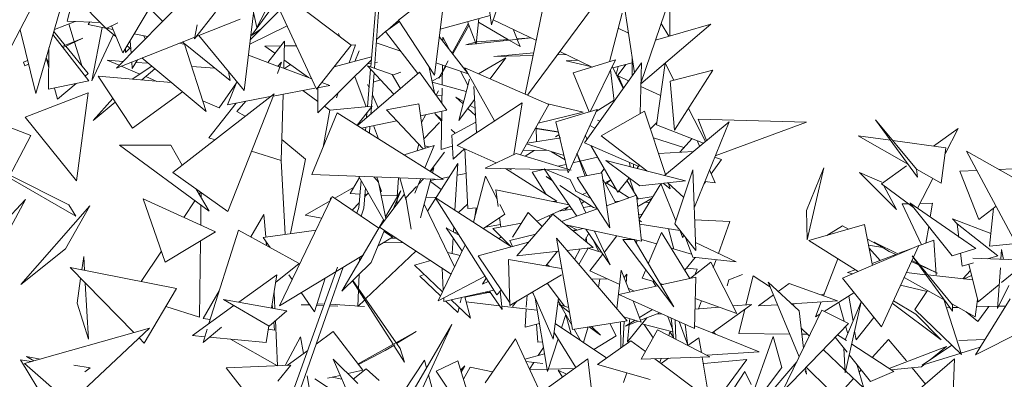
# Model space of a CAD drawing. Header units: millimetres. Extents: x -14485 to 13127, y -18923 to 3272.
# Tile 93 of 119: x 10884 to 11232, y 2947 to 3074. Entities that reach past the tile are written whole.
import ezdxf

# ---------------------------------------------------------------- set-up
doc = ezdxf.new("R2010")
doc.units = ezdxf.units.MM
doc.layers.add('G-IMPT', color=7, linetype='Continuous', lineweight=5)

# ---------------------------------------------------------------- blocks, each defined once
blk = doc.blocks.new('ÁRVORES ORNAMENTAIS - Pequeno e Médio Porte - Ipê-roxo-2865575-CORTE_CALÇADA')
at = {"layer": 'G-IMPT', "color": 253, "true_color": 0xaaaaaa}
for p, q in [((7268.02, 3057.22), (7271.66, 3100.64)), ((7269.31, 3056.76), (7272.64, 3100.71)), ((7174.62, 3070.78), (7151.71, 3094.2)), ((7207.29, 3086.26), (7178.32, 3056.84)), ((7261.17, 3064.9), (7231.13, 3087.61)), ((7248.91, 3049.39), (7231.13, 3087.61)), ((7277.81, 3073.67), (7294.65, 3086.94)), ((7294.65, 3086.94), (7290.49, 3054.31)), ((7356.3, 3087.19), (7361.08, 3055.17)), ((7363.38, 3051.48), (7375.21, 3086.26)), ((7151.7, 3084.68), (7141.37, 3064.77)), ((7160.43, 3084.3), (7149.8, 3047.9)), ((7163.26, 3082.39), (7160.93, 3073.4)), ((7180.59, 3062.14), (7190.87, 3079.46)), ((7227.1, 3080.06), (7223.35, 3048.88)), ((7234.61, 3080.13), (7225.94, 3068.27)), ((7309.38, 3081.48), (7310.65, 3072.09)), ((7310.65, 3072.09), (7313.54, 3080.59)), ((7373.6, 3081.53), (7373.55, 3068.14)), ((7189.98, 3077.95), (7194.54, 3073.31)), ((7213.3, 3076.54), (7205.83, 3067.16)), ((7225.51, 3066.81), (7235.93, 3077.29)), ((7227.83, 3071.16), (7226.66, 3076.4)), ((7227.83, 3071.16), (7230.62, 3076.56)), ((7292.56, 3070.56), (7310.2, 3075.4)), ((7328.7, 3077.35), (7322.59, 3047.63)), ((7323.34, 3047.3), (7345.99, 3077.76)), ((7356.78, 3076.15), (7352.35, 3059.06)), ((7163.68, 3073.28), (7156.38, 3070.43)), ((7160.93, 3073.4), (7172.51, 3072.93)), ((7161.44, 3072.41), (7163.42, 3066.13)), ((7168.96, 3073.07), (7168.34, 3072.18)), ((7168.34, 3072.18), (7174.48, 3070.92)), ((7178.8, 3072.78), (7174.62, 3070.78)), ((7206.79, 3072.1), (7205.83, 3067.16)), ((7221.99, 3074.11), (7206.79, 3068.1)), ((7273.24, 3069.73), (7278.13, 3073.19)), ((7277.87, 3073.59), (7274.02, 3070.28)), ((7277.81, 3073.67), (7290.49, 3054.31)), ((7302.41, 3072.47), (7296.81, 3062.04)), ((7302.68, 3071.79), (7296.98, 3061.82)), ((7305.21, 3065.29), (7302.13, 3073.19)), ((7305.21, 3065.29), (7306.23, 3074.31)), ((7306.08, 3072.98), (7316.66, 3066.8)), ((7326.48, 3066.56), (7311.25, 3073.85)), ((7363.38, 3051.3), (7388.06, 3072.33)), ((7388.06, 3072.33), (7368.55, 3066.69)), ((7370.54, 3072.55), (7373.22, 3068.04)), ((7149.8, 3047.9), (7144.27, 3070.36)), ((7155.85, 3068.62), (7168.57, 3052.31)), ((7160.18, 3064.83), (7156.16, 3069.68)), ((7173.24, 3071.17), (7169.66, 3052.32)), ((7177.23, 3068.67), (7169.66, 3052.32)), ((7174.53, 3070.91), (7178.1, 3067.95)), ((7174.78, 3070.86), (7177.05, 3070.39)), ((7180.59, 3062.14), (7176.5, 3071.68)), ((7184.57, 3068.85), (7189.21, 3067.9)), ((7207.37, 3068.32), (7223.35, 3048.88)), ((7238.54, 3071.68), (7225.32, 3065.24)), ((7225.94, 3068.27), (7229.32, 3070.64)), ((7256.62, 3069.02), (7256.98, 3068.07)), ((7273.3, 3069.66), (7270.08, 3066.9)), ((7273.24, 3069.73), (7284.66, 3054.85)), ((7319.7, 3067.04), (7318.27, 3070.49)), ((7355.41, 3070.85), (7358.99, 3069.13)), ((7166.48, 3067.36), (7159.13, 3064.41)), ((7166.48, 3067.36), (7159.44, 3064.02)), ((7163.48, 3065.94), (7166.08, 3057.71)), ((7205.95, 3067.76), (7178.32, 3056.84)), ((7183.12, 3066.41), (7183.46, 3062.06)), ((7188.43, 3067.1), (7187.94, 3068.16)), ((7200.45, 3065.59), (7202.56, 3065.15)), ((7201.66, 3066.07), (7202.56, 3065.15)), ((7202.32, 3065.2), (7209.97, 3041.54)), ((7202.56, 3065.21), (7218.44, 3052.4)), ((7231.72, 3058.81), (7237.56, 3066.29)), ((7237.31, 3056.73), (7237.56, 3066.29)), ((7261.17, 3064.9), (7248.91, 3049.39)), ((7260.38, 3058.63), (7262.67, 3064.97)), ((7262.67, 3064.97), (7261.1, 3064.95)), ((7278.3, 3062.92), (7269.99, 3065.73)), ((7292.24, 3068), (7302.37, 3054.8)), ((7293.44, 3067.71), (7293.43, 3066.45)), ((7295.56, 3063.67), (7293.44, 3067.71)), ((7301.54, 3065.03), (7324.64, 3067.44)), ((7304.95, 3065.95), (7301.54, 3065.03)), ((7305.56, 3066.11), (7316.51, 3066.89)), ((7316.93, 3066.64), (7320.8, 3064.38)), ((7319.67, 3067.11), (7324.6, 3067.46)), ((7320.8, 3064.38), (7319.75, 3066.93)), ((7154.49, 3063.96), (7154.26, 3049.36)), ((7168.36, 3054.95), (7160.45, 3064.5)), ((7181.48, 3062.36), (7183.03, 3063.87)), ((7181.48, 3062.36), (7181.51, 3063.69)), ((7182.08, 3064.65), (7183.34, 3063.61)), ((7224.85, 3061.37), (7235.76, 3057.31)), ((7236.26, 3064.63), (7230.72, 3064.56)), ((7234.23, 3062.03), (7230.72, 3064.56)), ((7241.79, 3064.7), (7237.52, 3064.65)), ((7262.37, 3059.17), (7263.95, 3062.89)), ((7325.59, 3062.23), (7311.44, 3060.87)), ((7336.96, 3061.55), (7333.88, 3061.47)), ((7346.15, 3057.15), (7334.73, 3062.62)), ((7146.94, 3059.52), (7145.44, 3058.92)), ((7145.93, 3057.61), (7145.44, 3058.92)), ((7147.26, 3058.24), (7145.93, 3057.61)), ((7154.38, 3056.96), (7153.44, 3060.37)), ((7154.41, 3058.64), (7153.48, 3060.48)), ((7179.26, 3057.79), (7175.05, 3059.59)), ((7180.62, 3059.17), (7175.05, 3059.59)), ((7183.7, 3058.97), (7183.88, 3056.65)), ((7185.69, 3059.75), (7183.88, 3056.65)), ((7189.5, 3058.5), (7185.15, 3058.83)), ((7187.25, 3060.37), (7209.97, 3041.54)), ((7235.16, 3054.86), (7236.5, 3058.95)), ((7236.5, 3058.95), (7235.2, 3057.52)), ((7246.09, 3053.46), (7237.39, 3059.74)), ((7239.75, 3058.03), (7237.59, 3056.63)), ((7249.42, 3041.02), (7268.23, 3059.65)), ((7255.11, 3057.22), (7268.32, 3060.76)), ((7268.13, 3058.51), (7266.84, 3058.28)), ((7270.43, 3058.91), (7269.46, 3058.74)), ((7302.37, 3054.8), (7291.04, 3058.62)), ((7295.34, 3059.31), (7292.1, 3053.28)), ((7293.31, 3057.86), (7293.21, 3050.91)), ((7315.67, 3060.39), (7306.06, 3054.8)), ((7315.67, 3060.39), (7310.14, 3053.03)), ((7325.38, 3061.24), (7311.44, 3060.87)), ((7341.03, 3059.61), (7336.99, 3059.31)), ((7336.99, 3059.31), (7345.57, 3057.37)), ((7354.39, 3059.68), (7339.46, 3055.1)), ((7343.46, 3030.45), (7363.57, 3058.66)), ((7345.63, 3041.56), (7354.39, 3059.68)), ((7353.5, 3056.92), (7360.31, 3058.71)), ((7358.1, 3058.13), (7354.97, 3053.98)), ((7360.25, 3054.01), (7360.33, 3060.18)), ((7363.1, 3040.77), (7363.57, 3058.66)), ((7368.85, 3036.81), (7371.95, 3058.59)), ((7375.05, 3052.55), (7371.95, 3058.59)), ((7168.36, 3054.95), (7167.24, 3054.01)), ((7186.57, 3054.69), (7179.98, 3057.49)), ((7183.86, 3052.91), (7190.78, 3057.44)), ((7187.21, 3052.61), (7191.89, 3056.52)), ((7213.07, 3056.73), (7204.86, 3057.35)), ((7217.82, 3055.61), (7218.44, 3052.4)), ((7235.94, 3057.24), (7247.21, 3053.04)), ((7263.37, 3036.52), (7285.28, 3055.39)), ((7266.85, 3043.2), (7267.96, 3056.47)), ((7275.59, 3054.51), (7266.88, 3057.63)), ((7266.88, 3057.63), (7276.23, 3047.59)), ((7268.3, 3043.33), (7269.19, 3055.15)), ((7275.59, 3054.51), (7278.48, 3049.67)), ((7275.72, 3054.3), (7278.68, 3055.4)), ((7294.84, 3041.92), (7285.28, 3055.39)), ((7290.49, 3048.05), (7288.69, 3057.06)), ((7294.49, 3057.46), (7292.1, 3053.28)), ((7302.3, 3050.82), (7299.75, 3055.68)), ((7311.7, 3038.15), (7301.26, 3056.88)), ((7301.26, 3056.88), (7330.89, 3044.02)), ((7345.1, 3041.4), (7339.46, 3055.1)), ((7353.95, 3045.16), (7352.7, 3056.2)), ((7357.14, 3049.67), (7353.27, 3057.38)), ((7354.67, 3054.6), (7355.35, 3057.41)), ((7373.71, 3052.21), (7388.82, 3056.02)), ((7375.28, 3034.94), (7388.82, 3056.02)), ((7168.57, 3052.31), (7154.26, 3049.36)), ((7164.11, 3051.39), (7157.45, 3045.8)), ((7183.92, 3035.61), (7171.86, 3053.98)), ((7197.74, 3051.67), (7171.86, 3053.98)), ((7192.57, 3052.13), (7188.64, 3053.81)), ((7214.58, 3042.77), (7220.68, 3051.62)), ((7220.82, 3051.96), (7217.51, 3043.9)), ((7250.76, 3051.72), (7253.6, 3050.66)), ((7262.38, 3053.87), (7266.46, 3043.16)), ((7266.95, 3051.06), (7267.42, 3050.03)), ((7268.94, 3051.79), (7271.45, 3052.72)), ((7293.25, 3054.23), (7289.67, 3052.14)), ((7301.73, 3048.56), (7289.73, 3051.87)), ((7299.14, 3038.35), (7302.84, 3052.93)), ((7355.38, 3054.04), (7359.06, 3052.33)), ((7355.38, 3054.04), (7357.25, 3049.79)), ((7375.28, 3034.94), (7373.71, 3052.21)), ((7168.27, 3048.11), (7146.1, 3039.46)), ((7157.45, 3045.8), (7156.39, 3049.67)), ((7168.27, 3048.11), (7164.24, 3017.03)), ((7183.92, 3035.61), (7201.62, 3048.46)), ((7198.16, 3019.98), (7233.95, 3047.77)), ((7217.6, 3006.25), (7233.95, 3047.77)), ((7233.61, 3046.92), (7248.29, 3049.67)), ((7236.47, 3024.19), (7237.08, 3047.56)), ((7244.11, 3048.88), (7249.42, 3045.03)), ((7249.28, 3049.85), (7253.6, 3050.66)), ((7249.42, 3041.02), (7249.42, 3049.67)), ((7255.94, 3046.34), (7256.58, 3048.12)), ((7268.61, 3047.43), (7270.7, 3042.84)), ((7291.09, 3047.22), (7291.92, 3048.8)), ((7293.19, 3049.67), (7293.12, 3044.36)), ((7304.38, 3050.3), (7305.36, 3033.98)), ((7363.35, 3050.35), (7370.32, 3047.12)), ((7177.02, 3046.11), (7170.06, 3038.29)), ((7170.06, 3038.29), (7177.88, 3044.81)), ((7214.58, 3042.77), (7208.78, 3045.24)), ((7210.95, 3032.23), (7220.5, 3044.46)), ((7217.51, 3043.9), (7232.6, 3046.73)), ((7224.01, 3045.12), (7220.78, 3041.54)), ((7285.05, 3044.2), (7273.56, 3042.13)), ((7285.05, 3044.2), (7287.24, 3028.56)), ((7291.15, 3047.13), (7293.15, 3047.05)), ((7300.62, 3044.18), (7298.11, 3046.5)), ((7300.82, 3044.97), (7298.11, 3046.5)), ((7321.48, 3044.58), (7298.52, 3029.48)), ((7304.65, 3045.71), (7299.14, 3038.35)), ((7321.48, 3044.58), (7318.54, 3026.36)), ((7320.88, 3026.26), (7330.89, 3044.02)), ((7330.51, 3044.19), (7343.06, 3041.25)), ((7353.91, 3045.49), (7347.55, 3041.5)), ((7148.06, 3033.09), (7121.46, 3043.17)), ((7223.72, 3039.83), (7220.78, 3041.54)), ((7247.29, 3019.22), (7256.16, 3041.04)), ((7253.65, 3041.98), (7251.23, 3028.9)), ((7251.76, 3043.34), (7253.65, 3041.97)), ((7268.52, 3043.35), (7253.65, 3041.98)), ((7256.16, 3041.04), (7293.65, 3017.53)), ((7268.52, 3043.35), (7263.21, 3036.62)), ((7266.52, 3039.24), (7266.67, 3041)), ((7268.09, 3040.59), (7268.28, 3043.04)), ((7286.58, 3028.35), (7273.56, 3042.13)), ((7294.84, 3041.92), (7285.64, 3040.01)), ((7293.03, 3038.13), (7290.71, 3040.81)), ((7290.71, 3040.81), (7293.03, 3038.51)), ((7293.08, 3041.55), (7292.89, 3028.05)), ((7304.99, 3040.13), (7302.32, 3042.6)), ((7304.83, 3042.71), (7303.13, 3043.67)), ((7327.17, 3037.42), (7343.06, 3041.25)), ((7333.37, 3037.8), (7347.89, 3042.25)), ((7338.25, 3020.98), (7347.89, 3042.25)), ((7349.33, 3032.89), (7364.66, 3041.66)), ((7364.66, 3041.66), (7372.1, 3019.24)), ((7386.14, 3030.95), (7380.18, 3042.56)), ((7146.1, 3039.46), (7164.24, 3017.03)), ((7277.22, 3038.26), (7264.72, 3035.67)), ((7285.98, 3037.56), (7287.48, 3040.39)), ((7292.31, 3037.64), (7286.78, 3031.87)), ((7305.13, 3037.76), (7296.61, 3033.18)), ((7334.75, 3032.14), (7333.37, 3037.8)), ((7348.93, 3038.13), (7348.1, 3038.39)), ((7368.96, 3037.61), (7366.75, 3035.38)), ((7371.74, 3018.95), (7394.47, 3037.89)), ((7382.26, 3007.75), (7394.47, 3037.89)), ((7386.49, 3031.24), (7383.62, 3038.76)), ((7383.62, 3038.76), (7421.78, 3037.77)), ((7389.58, 3025.83), (7421.78, 3037.77)), ((7446.21, 3038.53), (7460.61, 3021.13)), ((7446.21, 3038.53), (7461.03, 3018.38)), ((7266.15, 3034.78), (7266.25, 3035.99)), ((7267.58, 3033.87), (7267.77, 3036.3)), ((7268.97, 3036.55), (7270.75, 3031.89)), ((7296.39, 3035.19), (7297.79, 3033.81)), ((7334.25, 3034.2), (7326.1, 3035.53)), ((7334.21, 3034.37), (7326.16, 3035.62)), ((7326.39, 3036.03), (7326.5, 3030.87)), ((7347.15, 3035.64), (7345.3, 3036.53)), ((7368.85, 3036.81), (7385.45, 3030.37)), ((7466.66, 3029.23), (7475.29, 3035.47)), ((7470.75, 3026.55), (7475.29, 3035.47)), ((7148.06, 3033.09), (7137.83, 3013.56)), ((7210.95, 3032.23), (7213.08, 3031.56)), ((7236.67, 3031.68), (7245.04, 3024.66)), ((7284.98, 3030.04), (7284.38, 3027.65)), ((7297.1, 3024.65), (7296.61, 3033.18)), ((7323.03, 3030.07), (7336.26, 3025.96)), ((7323.19, 3030.35), (7335.14, 3032.2)), ((7334.47, 3033.29), (7333.29, 3032.54)), ((7337.41, 3021.23), (7334.77, 3032.08)), ((7343.46, 3030.45), (7362.61, 3022.06)), ((7344.4, 3031.78), (7343.7, 3033)), ((7349.33, 3032.89), (7365.51, 3020.53)), ((7378.58, 3028.77), (7367.81, 3032.17)), ((7381.44, 3031.93), (7377.09, 3027.13)), ((7384.08, 3029.23), (7383.24, 3031.23)), ((7457.78, 3022.8), (7440.04, 3032.92)), ((7451.5, 3031.33), (7440.04, 3032.92)), ((7471.02, 3028.63), (7452.25, 3031.23)), ((7197.44, 3029.68), (7179.36, 3029.68)), ((7179.36, 3029.68), (7210.99, 3006.29)), ((7197.44, 3029.68), (7201.54, 3022.6)), ((7225.97, 3027.5), (7236.47, 3024.19)), ((7279.82, 3026.2), (7290.39, 3029.56)), ((7287.12, 3029.42), (7288.61, 3028.99)), ((7287.18, 3021.59), (7290.39, 3029.56)), ((7294.03, 3027.15), (7289, 3020.44)), ((7296.83, 3029.31), (7292.89, 3028.05)), ((7297.1, 3024.65), (7301.14, 3028.31)), ((7312.27, 3023.36), (7298.52, 3029.48)), ((7302.32, 3007.25), (7301.21, 3028.28)), ((7319.32, 3026.73), (7308.45, 3021.53)), ((7338.79, 3020.81), (7319.32, 3026.73)), ((7330.05, 3027.89), (7321.7, 3027.72)), ((7325.73, 3027.8), (7322.49, 3025.76)), ((7331.86, 3027.32), (7336.62, 3024.49)), ((7340.71, 3026.85), (7344.32, 3018.84)), ((7340.71, 3026.85), (7343.7, 3018.73)), ((7355.2, 3013), (7345.74, 3029.46)), ((7369.63, 3026.68), (7381.91, 3027.42)), ((7469.38, 3016.18), (7471.02, 3028.63)), ((7495.73, 2995.09), (7478.3, 3027.5)), ((7510.34, 3009.32), (7478.3, 3027.5)), ((7236.48, 3024.19), (7237.87, 2998.17)), ((7239.67, 2998.41), (7245.04, 3024.66)), ((7288.08, 3006.36), (7298.72, 3023.19)), ((7297.7, 3006.73), (7298.72, 3023.19)), ((7339.33, 3023.37), (7341.78, 3023.93)), ((7342, 3023.98), (7348.09, 3025.36)), ((7362.98, 3015.32), (7351, 3024.22)), ((7379.17, 3017.06), (7351, 3024.22)), ((7359.33, 3023.5), (7359.57, 3022.04)), ((7391.83, 3024.58), (7388.2, 3019.5)), ((7391.83, 3024.58), (7389.39, 3025.36)), ((7217.6, 3006.25), (7198.16, 3019.98)), ((7289.14, 3020.36), (7290.36, 3021.65)), ((7290.36, 3021.65), (7289.89, 3019.89)), ((7298.46, 3019), (7301.67, 3019.63)), ((7329.43, 3021.03), (7308.45, 3021.53)), ((7315.55, 3021.36), (7333.7, 3009.87)), ((7317.67, 3020.95), (7316.81, 3021.33)), ((7324.99, 3020.13), (7329.03, 3021.04)), ((7329.89, 3012.28), (7324.99, 3020.13)), ((7329.28, 3021.26), (7338.42, 3017.57)), ((7329.28, 3021.26), (7340.76, 3004.61)), ((7338.79, 3020.81), (7329.85, 3021.02)), ((7334.19, 3022.21), (7337.02, 3022.85)), ((7337.74, 3019.87), (7337.51, 3020.84)), ((7337.74, 3019.87), (7338.18, 3020.83)), ((7349.56, 3019.81), (7340.84, 3018.2)), ((7349.2, 3019.74), (7350.42, 3021.31)), ((7352.43, 3000.47), (7349.56, 3019.81)), ((7360.79, 3022.86), (7360.73, 3021.75)), ((7361.99, 3021.43), (7362.89, 3022.53)), ((7375.4, 3001.82), (7381.75, 3020.97)), ((7382.72, 2992.45), (7381.75, 3020.97)), ((7389.55, 3016.33), (7387.6, 3020.93)), ((7421.82, 3006.58), (7427.88, 3021.62)), ((7422.05, 2996.23), (7427.88, 3021.62)), ((7453.53, 3006.95), (7440.48, 3019.99)), ((7440.48, 3019.99), (7448.36, 3016.56)), ((7448.28, 3015.95), (7457.08, 3022.31)), ((7469.38, 3016.18), (7460.61, 3021.18)), ((7460.61, 3021.13), (7461.03, 3018.38)), ((7475.92, 3020.42), (7481.96, 3020.69)), ((7482.59, 3003.42), (7475.92, 3020.42)), ((7489.68, 3021.05), (7506.97, 3021.83)), ((7163.94, 3004.56), (7140.29, 3018.26)), ((7161.53, 3008.63), (7140.72, 3019.06)), ((7247.29, 3019.22), (7293.65, 3017.53)), ((7260.75, 3012.56), (7264.07, 3018.26)), ((7272.77, 3002.89), (7263.87, 3018.61)), ((7263.88, 3007.69), (7264.68, 3017.19)), ((7270.82, 3016.53), (7269.09, 3018.42)), ((7270.72, 3016.64), (7270.15, 3018.38)), ((7273.41, 3003.74), (7270.82, 3016.53)), ((7277.42, 3011.42), (7277.79, 3018.11)), ((7280.53, 3010.14), (7278.31, 3018.09)), ((7283.6, 3012.72), (7285.66, 3017.82)), ((7284.86, 3015.83), (7286.7, 3017.78)), ((7289.29, 3017.69), (7285.6, 3004.04)), ((7289.15, 3017.16), (7291.44, 3017.61)), ((7289.18, 3016.8), (7292.86, 3013.93)), ((7293.02, 3017.92), (7295.73, 3018.46)), ((7304.33, 3002.42), (7308.52, 3018.67)), ((7312.64, 3010.61), (7308.52, 3018.67)), ((7332.18, 3017.05), (7329.9, 3018.53)), ((7329.9, 3018.53), (7331.8, 3017.6)), ((7338.42, 3017.57), (7340.37, 3013.43)), ((7352.43, 3000.47), (7340.84, 3018.2)), ((7354.37, 3009.35), (7349.85, 3017.89)), ((7350.68, 3016.32), (7352.77, 3017.41)), ((7352.77, 3017.41), (7350.9, 3015.89)), ((7351.32, 3016.23), (7354.57, 3014.1)), ((7355.2, 3013), (7359.29, 3018.07)), ((7358.49, 3017.08), (7361.71, 3011.91)), ((7359.36, 3018.01), (7360.97, 3013.09)), ((7362.98, 3015.32), (7379.17, 3017.06)), ((7370.4, 3016.12), (7375.76, 3002.91)), ((7371.18, 3016.2), (7373.76, 3014.23)), ((7378.51, 3011.21), (7372.91, 3016.39)), ((7373.11, 3016.2), (7373.76, 3014.23)), ((7386.22, 3016.73), (7385.57, 3015.81)), ((7389.55, 3016.33), (7385.91, 3016.77)), ((7461.01, 3007.4), (7466.35, 3017.91)), ((7206.46, 3014.11), (7210.99, 3006.29)), ((7207.49, 3012.33), (7207.96, 3013.05)), ((7208.16, 3011.18), (7208.19, 3012.89)), ((7262.01, 3014.71), (7255.33, 3010.88)), ((7265.58, 3007.43), (7266.13, 3014.63)), ((7267.13, 3012.75), (7265.89, 3011.43)), ((7271.82, 3013.26), (7270.93, 3016)), ((7271.82, 3013.26), (7271.3, 3014.15)), ((7273.28, 3004.39), (7278.67, 3013.55)), ((7276.1, 3007.31), (7278.67, 3013.55)), ((7280.37, 3011.08), (7284.16, 3015.1)), ((7312.21, 3013.86), (7312.99, 3007.99)), ((7312.21, 3013.86), (7338.04, 3008.56)), ((7346.62, 3007.68), (7334.75, 3015.38)), ((7340.19, 3013.49), (7345.66, 3010.81)), ((7342.8, 3012.21), (7344.25, 3012.97)), ((7355.56, 3013.45), (7359.22, 3011.04)), ((7370.46, 3015.98), (7362.78, 3003.48)), ((7448.28, 3015.95), (7459.6, 3007.66)), ((7453.53, 3006.95), (7448.95, 3015.46)), ((7132.89, 2985.84), (7146.21, 3010.41)), ((7138.13, 3001.73), (7146.21, 3010.41)), ((7213.29, 2999.01), (7187.73, 3010.72)), ((7195.53, 2988.35), (7187.73, 3010.72)), ((7202.07, 3004.15), (7205.95, 3010.02)), ((7254.43, 3011.49), (7235.89, 2973.01)), ((7253.68, 3009.94), (7244.95, 3004.94)), ((7253.72, 3010.02), (7253.88, 3011.07)), ((7254.43, 3011.49), (7270.91, 3000.35)), ((7260.75, 3012.56), (7264.27, 3012.39)), ((7264.03, 3009.46), (7261.46, 3006.74)), ((7265.95, 3012.31), (7266.68, 3012.27)), ((7271.16, 3000.74), (7279.91, 3012.37)), ((7271.73, 3012.03), (7277.44, 3011.76)), ((7277.28, 3008.88), (7277.36, 3010.38)), ((7280.37, 3011.08), (7282.31, 2999.99)), ((7287.56, 3011.28), (7291.08, 3011.11)), ((7312.51, 2976.85), (7290.82, 3011.19)), ((7317.69, 2993.75), (7290.82, 3011.19)), ((7332.26, 3009.75), (7333.7, 3009.87)), ((7341.52, 3010.99), (7343.99, 3005.73)), ((7343.37, 3009.78), (7342.44, 3009.03)), ((7361.84, 3011.95), (7351.27, 3008.27)), ((7354.11, 3009.84), (7355.65, 3009.79)), ((7363.64, 2995.79), (7361.84, 3011.95)), ((7361.87, 3011.66), (7362.47, 3010.7)), ((7361.99, 3010.62), (7367.72, 3011.51)), ((7362.28, 3008), (7367.37, 3010.95)), ((7364.89, 3009.51), (7366.46, 3009.46)), ((7473.23, 2990.6), (7458.34, 3009.24)), ((7475.5, 2997.41), (7458.34, 3009.24)), ((7461.85, 3009.06), (7466.33, 3009.2)), ((7465.52, 3004.3), (7466.33, 3009.2)), ((7168.85, 3008.22), (7144.52, 2980.49)), ((7168.85, 3008.22), (7160.26, 2993.11)), ((7163.94, 3004.56), (7161.53, 3008.63)), ((7208.02, 3001.42), (7208.12, 3008.41)), ((7263.13, 3005.61), (7263.88, 3007.69)), ((7264.6, 3004.62), (7265.58, 3007.43)), ((7286.89, 3008.79), (7297.65, 2986.76)), ((7299.06, 3005.84), (7302.24, 3008.86)), ((7302.32, 3007.25), (7305.65, 3007.53)), ((7304.6, 3003.48), (7305.22, 3007.49)), ((7315.34, 3005.33), (7313.65, 3008.64)), ((7323.64, 3005.91), (7318.03, 2997.15)), ((7323.64, 3005.91), (7328.55, 3000.92)), ((7326.65, 3002.85), (7338.34, 3008.11)), ((7334.43, 3006.35), (7339.06, 3007.07)), ((7348.06, 3007.15), (7335.33, 3002.72)), ((7337.63, 3007.79), (7336.5, 3006.67)), ((7343.07, 3007.69), (7345.92, 3008.13)), ((7346.62, 3007.68), (7347.94, 3007.33)), ((7422.05, 2996.23), (7421.82, 3006.58)), ((7455.59, 3008.88), (7457.85, 3008.94)), ((7455.59, 3008.88), (7462.4, 2994.49)), ((7482.59, 3003.42), (7488.75, 3008.07)), ((7487.79, 3007.35), (7486.36, 2994.01)), ((7225.68, 2997.3), (7230.25, 3005.14)), ((7231, 2997.24), (7230.25, 3005.14)), ((7244.95, 3004.94), (7250.75, 3003.86)), ((7257.79, 2978.07), (7272.59, 3003.21)), ((7307.79, 3000.18), (7315.34, 3005.33)), ((7313.52, 3004.09), (7313.96, 3000.76)), ((7332.29, 3005.23), (7319.63, 2990.63)), ((7331.53, 3004.36), (7330.8, 3004.72)), ((7346.48, 2993.53), (7332.29, 3005.23)), ((7362.61, 3005.02), (7363.91, 3005.32)), ((7363.56, 3002.6), (7362.82, 3003.12)), ((7363.56, 3002.6), (7362.83, 3003.05)), ((7394.73, 3002.7), (7382.35, 3003.34)), ((7394.73, 3002.7), (7390.71, 2991.47)), ((7474.98, 3001.87), (7473.4, 3003.59)), ((7486.83, 2998.41), (7473.4, 3003.59)), ((7213.29, 2999.01), (7195.53, 2988.35)), ((7221.32, 2999.69), (7210.95, 2966.68)), ((7242.73, 2987.94), (7221.32, 2999.69)), ((7248.72, 2999.64), (7230.04, 2997.11)), ((7268.23, 2988.24), (7272.91, 2999.59)), ((7271.16, 3000.74), (7296.39, 2984.18)), ((7272.72, 2999.13), (7275.67, 2997.14)), ((7300.33, 2992.25), (7294.71, 3000.5)), ((7299.33, 2997.71), (7294.71, 3000.5)), ((7297.21, 2998.99), (7297.33, 3000.88)), ((7297.63, 2998.74), (7298.57, 2998.91)), ((7308.56, 3000.71), (7313.84, 3001.66)), ((7321.2, 3002.09), (7311.17, 3000.24)), ((7317.64, 2993.79), (7311.17, 3000.24)), ((7363.64, 2995.79), (7336.85, 3001.47)), ((7340.99, 2999.68), (7337.77, 3001.27)), ((7339.18, 2999.55), (7340.17, 2999.81)), ((7342.95, 3000.18), (7339.81, 2999.38)), ((7343.97, 2999.96), (7352.58, 2987.47)), ((7347.01, 2999.31), (7352.58, 2987.47)), ((7377.14, 2999.49), (7362.97, 3001.76)), ((7366, 2987.82), (7370.63, 2998.87)), ((7370.63, 2998.87), (7380.62, 2982.61)), ((7373.12, 3000.14), (7375, 2993)), ((7382.72, 2992.45), (7375.4, 3001.82)), ((7377.06, 2999.69), (7378.16, 2996.97)), ((7422.6, 2996), (7442.32, 3001.59)), ((7434.54, 3001.17), (7428.96, 2997.8)), ((7436.7, 3000), (7434.54, 3001.17)), ((7442.32, 3001.59), (7445.11, 2987.23)), ((7463.98, 2995.09), (7464.96, 3000.95)), ((7474.96, 3001.87), (7475.55, 2997.04)), ((7474.96, 3001.87), (7489.3, 2990.63)), ((7207.56, 2968.92), (7207.94, 2995.8)), ((7230.04, 2997.11), (7232.5, 2993.56)), ((7231.28, 2994.22), (7231.16, 2995.49)), ((7275.67, 2997.14), (7270.64, 2994.09)), ((7279.63, 2995.18), (7272.58, 2995.27)), ((7277.22, 2996.77), (7275.18, 2996.84)), ((7296.74, 2991.37), (7297.09, 2997.01)), ((7305.93, 2990.58), (7323.76, 2995.39)), ((7314.06, 2997.28), (7313.25, 2996.63)), ((7326.28, 2998.29), (7317.16, 2996)), ((7317.16, 2996), (7318.1, 2993.87)), ((7339.19, 2964.64), (7333.54, 2996.79)), ((7358.55, 2967.67), (7333.54, 2996.79)), ((7343.54, 2995.95), (7344.95, 2998.53)), ((7344.28, 2995.34), (7344.12, 2997.01)), ((7348.36, 2992.19), (7346.67, 2996.04)), ((7350.49, 2991.91), (7354.94, 2997.63)), ((7360.97, 2996.32), (7356.95, 2996.35)), ((7356.95, 2996.35), (7375, 2972.61)), ((7360.97, 2996.32), (7375, 2972.61)), ((7361.97, 2996.14), (7361.85, 2994.82)), ((7363.57, 2996.37), (7368.92, 2994.79)), ((7378.45, 2997.92), (7378.16, 2996.97)), ((7379.06, 2997.02), (7381.68, 2990.11)), ((7397.01, 2988.47), (7382.62, 2995.32)), ((7422.6, 2996), (7440.03, 2985.05)), ((7448.74, 2993.49), (7443.33, 2996.42)), ((7454.33, 2991.2), (7445.71, 2995.42)), ((7450.95, 2992.12), (7445.71, 2995.42)), ((7466.76, 2996.13), (7461.38, 2994.11)), ((7467.55, 2983.94), (7466.76, 2996.13)), ((7481.57, 2993.23), (7475.79, 2997.22)), ((7486.36, 2994.01), (7510.71, 2996.44)), ((7160.26, 2993.11), (7144.52, 2980.49)), ((7187.06, 2981.5), (7194.18, 2992.24)), ((7266.22, 2975.38), (7284.02, 2992.3)), ((7301.4, 2994.44), (7291.78, 2974.73)), ((7334.34, 2992.22), (7319.63, 2990.63)), ((7329.78, 2987.1), (7333.93, 2992.18)), ((7346.48, 2993.53), (7337.19, 2992.53)), ((7339.93, 2989.35), (7341.95, 2993.04)), ((7344.82, 2993.28), (7341.45, 2987.57)), ((7344.82, 2993.28), (7349.59, 2991.8)), ((7374.07, 2993.28), (7381.29, 2991.15)), ((7434.49, 2982.66), (7461.45, 2994.26)), ((7448.74, 2993.49), (7443.74, 2994.31)), ((7443.94, 2993.28), (7447.8, 2989)), ((7448.25, 2965.56), (7461.45, 2994.26)), ((7453.66, 2990.91), (7450.95, 2992.12)), ((7459.03, 2993.22), (7454.39, 2991.48)), ((7473.23, 2990.6), (7481.57, 2993.23)), ((7490.69, 2992.82), (7490.45, 2989.36)), ((7490.69, 2992.82), (7491.38, 2989.32)), ((7166.07, 2985.62), (7166.74, 2990.4)), ((7167.03, 2985.43), (7166.74, 2990.4)), ((7265.32, 2990.86), (7235.89, 2973.01)), ((7264.11, 2988.81), (7264.17, 2990.16)), ((7283.52, 2987.27), (7289.22, 2988.89)), ((7295.22, 2991.73), (7299.57, 2990.7)), ((7297.72, 2991.14), (7299.6, 2990.75)), ((7305.93, 2990.58), (7317.06, 2974.24)), ((7316.63, 2989.25), (7317.09, 2973.11)), ((7316.63, 2989.25), (7335.4, 2986.18)), ((7345.37, 2985.31), (7349.81, 2991.03)), ((7382.5, 2990.02), (7378.86, 2985.48)), ((7380.9, 2982.68), (7388, 2988.36)), ((7397.01, 2988.47), (7381.68, 2990.11)), ((7388, 2988.36), (7397.27, 2970.22)), ((7389.91, 2989.23), (7388.94, 2986.52)), ((7432.9, 2989.53), (7427.86, 2976.48)), ((7453.3, 2991.07), (7444.97, 2987.93)), ((7461.38, 2987.46), (7458.84, 2988.59)), ((7461.05, 2987.9), (7458.99, 2988.91)), ((7459.09, 2990.58), (7473.34, 2973.36)), ((7459.09, 2990.58), (7473.37, 2971.06)), ((7476.21, 2991.54), (7476.77, 2986.9)), ((7480.51, 2989.75), (7500.2, 2988.97)), ((7485.65, 2989.55), (7489.3, 2990.63)), ((7490.68, 2981.18), (7500.2, 2988.97)), ((7199.46, 2979.06), (7161.93, 2986.43)), ((7184.47, 2963.52), (7161.93, 2986.43)), ((7233.04, 2921.65), (7256.33, 2986.64)), ((7242.73, 2987.94), (7234.47, 2981.14)), ((7235.92, 2922.95), (7258.26, 2986.58)), ((7268.23, 2988.24), (7257.79, 2978.07)), ((7283.52, 2987.27), (7293.35, 2977.95)), ((7293.22, 2986.27), (7293.64, 2978.54)), ((7331.06, 2986.89), (7330.14, 2987.54)), ((7345.37, 2985.31), (7355.89, 2980.52)), ((7354.9, 2971.92), (7356.46, 2985.51)), ((7356.46, 2985.51), (7359.43, 2977.82)), ((7363.88, 2982.77), (7365.08, 2985.65)), ((7383.2, 2985.9), (7379.52, 2986.29)), ((7383.2, 2985.9), (7382.44, 2983.94)), ((7439.01, 2985.69), (7436.3, 2984.67)), ((7468.03, 2984.49), (7461.49, 2987.69)), ((7468.03, 2984.49), (7461.85, 2987.25)), ((7476.77, 2986.9), (7480.76, 2988.09)), ((7479.65, 2985.46), (7477.04, 2982.49)), ((7479.13, 2987.61), (7482.37, 2974.38)), ((7490.25, 2986.41), (7489.25, 2972)), ((7164.43, 2973.86), (7165.66, 2982.64)), ((7221.44, 2974.24), (7234.91, 2983.94)), ((7233.06, 2972.18), (7234.91, 2983.94)), ((7239.14, 2983.94), (7240.33, 2982.22)), ((7251.92, 2982.73), (7248.19, 2970.85)), ((7275.97, 2959.39), (7261.64, 2981.83)), ((7276.98, 2959.95), (7261.69, 2981.88)), ((7263.7, 2978.99), (7263.91, 2983.94)), ((7286.53, 2983.94), (7285.38, 2983.42)), ((7292.64, 2976.49), (7285.38, 2983.42)), ((7308.37, 2983.4), (7291.78, 2974.73)), ((7308.8, 2982.72), (7307.44, 2980.59)), ((7309.52, 2981.57), (7307.44, 2980.59)), ((7317.09, 2973.11), (7335.33, 2983.94)), ((7345.89, 2982.41), (7351.51, 2982.51)), ((7348.85, 2982.47), (7348.38, 2979.51)), ((7357.44, 2982.97), (7358.41, 2984.14)), ((7358.41, 2984.14), (7358.23, 2980.93)), ((7363.88, 2982.77), (7368.34, 2981.37)), ((7367.58, 2981.61), (7368.61, 2979.9)), ((7382.73, 2983.09), (7370.44, 2980.31)), ((7382.73, 2983.09), (7382.34, 2964.95)), ((7394.44, 2982.13), (7393.77, 2980)), ((7394.44, 2982.13), (7399.27, 2984.05)), ((7403.02, 2983.51), (7400.46, 2973.29)), ((7403.02, 2983.51), (7409.09, 2979.52)), ((7448.25, 2965.56), (7434.49, 2982.66)), ((7438.14, 2984.23), (7436.3, 2984.67)), ((7470.4, 2975.12), (7456.23, 2982.91)), ((7463.75, 2983.94), (7457.08, 2984.67)), ((7480.47, 2982.12), (7464.67, 2983.84)), ((7477.47, 2982.45), (7480.08, 2983.7)), ((7168.47, 2961.15), (7167.3, 2980.98)), ((7199.46, 2979.06), (7188.09, 2959.84)), ((7208.91, 2968.54), (7214.58, 2978.26)), ((7263.44, 2972.75), (7263.69, 2978.62)), ((7293.86, 2974.48), (7311.47, 2978.49)), ((7314.39, 2971.64), (7309.96, 2978.14)), ((7312.51, 2976.85), (7314.06, 2978.49)), ((7314.39, 2971.64), (7313.76, 2978.17)), ((7325.13, 2977.89), (7332.45, 2961.25)), ((7336.45, 2972.78), (7330.28, 2980.94)), ((7369.33, 2980.06), (7355.63, 2976.96)), ((7358.92, 2979.14), (7361.02, 2978.18)), ((7370.15, 2980.8), (7371.19, 2980.48)), ((7408.34, 2981.32), (7419.25, 2971.2)), ((7408.34, 2981.32), (7419.24, 2955.01)), ((7415.72, 2980.88), (7411.87, 2978.05)), ((7432.74, 2974.71), (7415.72, 2980.88)), ((7464.37, 2978.02), (7455, 2980.24)), ((7460.06, 2971.71), (7464.57, 2978.32)), ((7482.37, 2974.38), (7489.84, 2980.49)), ((7493.19, 2980.17), (7489.25, 2972)), ((7216.08, 2975.2), (7232.19, 2965.84)), ((7216.08, 2975.2), (7238.47, 2971.21)), ((7233.93, 2977.71), (7234.2, 2971.97)), ((7243.5, 2977.63), (7248.19, 2970.85)), ((7263.44, 2972.75), (7265.93, 2975.11)), ((7293.79, 2975.78), (7293.86, 2974.48)), ((7298.8, 2970.6), (7294.57, 2974.64)), ((7296.4, 2975.06), (7303.25, 2968.57)), ((7300.01, 2975.88), (7299.58, 2974)), ((7301.27, 2976.17), (7303.25, 2968.57)), ((7309.55, 2977.69), (7301.3, 2976.03)), ((7308.42, 2977.71), (7310.26, 2977.69)), ((7318.07, 2972.75), (7319.58, 2974.59)), ((7322.94, 2972.45), (7323.21, 2976.75)), ((7324.57, 2977.55), (7325.28, 2977.55)), ((7326.11, 2975.65), (7330.39, 2949.76)), ((7334.29, 2975.63), (7332.45, 2961.25)), ((7334.98, 2973.26), (7334.17, 2974.68)), ((7382.34, 2964.95), (7355.63, 2976.96)), ((7360.63, 2974.71), (7363.53, 2967.21)), ((7382.57, 2975.5), (7397.27, 2970.22)), ((7384.71, 2974.73), (7383.68, 2971.85)), ((7410.21, 2976.82), (7404.91, 2972.92)), ((7432.74, 2974.71), (7416.59, 2973.67)), ((7426.92, 2976.82), (7428.16, 2977.24)), ((7438.58, 2977.57), (7428.08, 2971.01)), ((7438.24, 2967.51), (7436.75, 2976.42)), ((7452.49, 2974.77), (7460.46, 2969.98)), ((7470.25, 2975.21), (7476.5, 2955.75)), ((7481.39, 2969.08), (7482.18, 2975.15)), ((7493.73, 2975.43), (7481.44, 2955.64)), ((7164.43, 2973.86), (7168.47, 2961.15)), ((7195.73, 2972.74), (7207.56, 2968.92)), ((7205.11, 2962.48), (7219.78, 2973.05)), ((7232.19, 2965.84), (7238.47, 2971.21)), ((7233.37, 2972.12), (7233.25, 2973.39)), ((7246.41, 2973.42), (7243.47, 2973.27)), ((7246.59, 2973.16), (7243.47, 2973.27)), ((7251.45, 2973), (7248.89, 2973.09)), ((7251.22, 2973.68), (7249.04, 2973.56)), ((7256.48, 2972.84), (7253.47, 2972.94)), ((7253.68, 2973.51), (7265.78, 2972.71)), ((7299.21, 2972.4), (7298.8, 2970.6)), ((7313.48, 2972.98), (7301.73, 2974.38)), ((7326.82, 2971.39), (7314.27, 2972.88)), ((7322.5, 2965.48), (7322.9, 2971.85)), ((7338.11, 2970.75), (7334.49, 2973.42)), ((7334.49, 2973.42), (7337.84, 2972.32)), ((7338.89, 2966.35), (7335.17, 2972.92)), ((7367.49, 2971.63), (7362.9, 2968.84)), ((7382.49, 2971.74), (7391, 2972.48)), ((7388.55, 2963.43), (7402.45, 2973.46)), ((7395.9, 2972.9), (7402.45, 2973.46)), ((7400.07, 2971.75), (7397.94, 2963.23)), ((7411.64, 2973.35), (7404.91, 2972.92)), ((7427.24, 2971.43), (7413.12, 2942.44)), ((7416.87, 2973.4), (7417.91, 2973.75)), ((7419.25, 2971.2), (7420.73, 2958.07)), ((7427.04, 2974.34), (7425.01, 2969.08)), ((7427.24, 2971.43), (7436.6, 2966.77)), ((7433.19, 2974.2), (7435.14, 2967.5)), ((7435.43, 2949.29), (7441.17, 2974.35)), ((7435.49, 2960.95), (7441.13, 2974.41)), ((7452.11, 2973.95), (7469.39, 2960.99)), ((7460.06, 2971.71), (7476.5, 2955.75)), ((7471.19, 2972.28), (7472.45, 2972.31)), ((7481.39, 2969.08), (7473.12, 2973.63)), ((7473.34, 2973.36), (7473.37, 2971.06)), ((7473.35, 2972.34), (7475.37, 2972.39)), ((7481.84, 2972.57), (7489.3, 2972.78)), ((7482.24, 2967.38), (7486.12, 2972.69)), ((7489.63, 2972.79), (7492.13, 2972.85)), ((7211.4, 2968.12), (7208.91, 2968.54)), ((7234.39, 2967.73), (7235.14, 2951.79)), ((7336.89, 2969.88), (7335.39, 2965.22)), ((7336.85, 2969.75), (7338.72, 2962.98)), ((7339.19, 2964.64), (7358.55, 2967.67)), ((7357.48, 2967.5), (7356.97, 2958.54)), ((7357.36, 2969.05), (7363.53, 2967.21)), ((7361.31, 2967.87), (7357.97, 2965.84)), ((7362.43, 2967.54), (7357.97, 2965.84)), ((7365.43, 2968.68), (7358.67, 2960.23)), ((7359.43, 2968.44), (7359.26, 2966.63)), ((7370.1, 2970.45), (7363.28, 2967.86)), ((7371.01, 2970.04), (7369.24, 2970.13)), ((7374.52, 2964.78), (7372.91, 2969.19)), ((7374.11, 2968.65), (7374.86, 2961.64)), ((7375.45, 2968.04), (7375.66, 2961.22)), ((7426.58, 2970.07), (7425.01, 2969.08)), ((7439.33, 2960.99), (7445.59, 2968.87)), ((7460.46, 2969.98), (7469.39, 2960.99)), ((7478.12, 2970.88), (7482.24, 2967.38)), ((7145.83, 2952.62), (7189.91, 2965.05)), ((7161.84, 2938.67), (7189.91, 2965.05)), ((7215.39, 2965.45), (7208.87, 2960.08)), ((7210.34, 2964.76), (7208.87, 2960.08)), ((7231.14, 2959.98), (7232.07, 2965.91)), ((7234.11, 2964.34), (7231.88, 2964.71)), ((7234.11, 2964.34), (7233.83, 2967.25)), ((7279.75, 2937.44), (7296.63, 2966.36)), ((7282.1, 2934.89), (7296.63, 2966.36)), ((7322.5, 2965.48), (7327.59, 2966.68)), ((7327.01, 2960.14), (7326.56, 2966.44)), ((7351.33, 2954.51), (7333.15, 2966.73)), ((7342.06, 2960.74), (7339.8, 2964.74)), ((7343.16, 2960), (7344.74, 2965.51)), ((7349.14, 2962.64), (7345.15, 2965.57)), ((7349.14, 2962.64), (7345.95, 2965.7)), ((7354.64, 2962.32), (7352.37, 2966.7)), ((7356.22, 2967.3), (7356.34, 2958.09)), ((7359.23, 2966.32), (7358.67, 2960.23)), ((7363.49, 2954.14), (7369.29, 2964.54)), ((7363.73, 2966.56), (7374.63, 2963.83)), ((7367.67, 2961.63), (7364.49, 2966.37)), ((7369.29, 2964.54), (7387.69, 2954.96)), ((7379.99, 2959.04), (7376.88, 2967.4)), ((7379.85, 2959.68), (7379, 2966.45)), ((7382.36, 2965.94), (7405.12, 2956.71)), ((7436.6, 2966.77), (7413.12, 2942.44)), ((7419.94, 2965.1), (7422.81, 2962.34)), ((7435.64, 2965.78), (7436.4, 2963.14)), ((7439.33, 2960.99), (7438.81, 2964.07)), ((7498.08, 2964), (7481.44, 2955.64)), ((7188.09, 2959.84), (7186.3, 2961.66)), ((7209.49, 2962.06), (7205.11, 2962.48)), ((7231.14, 2959.98), (7211.09, 2961.91)), ((7218.57, 2961.19), (7235.09, 2951.79)), ((7237.86, 2951.91), (7243.25, 2962.07)), ((7244.28, 2956.13), (7243.25, 2962.07)), ((7254.8, 2963.9), (7248.73, 2959.41)), ((7265.28, 2950.27), (7254.8, 2963.9)), ((7263.57, 2952.5), (7284.07, 2963.88)), ((7277.18, 2959.66), (7284.07, 2963.88)), ((7308.37, 2945.83), (7319.09, 2961.37)), ((7319.09, 2961.37), (7327.93, 2942.25)), ((7334.13, 2961.33), (7330.39, 2949.76)), ((7340.46, 2951.22), (7332.74, 2963.54)), ((7346.75, 2957.59), (7354.64, 2962.32)), ((7359.87, 2960.61), (7348.12, 2952.22)), ((7359.87, 2960.61), (7364.97, 2956.79)), ((7373.61, 2963.82), (7373.18, 2962.51)), ((7373.61, 2963.82), (7374.81, 2962.06)), ((7383.86, 2961.65), (7379.92, 2959)), ((7383.86, 2961.65), (7384.71, 2956.51)), ((7388.96, 2963.72), (7389.73, 2962.95)), ((7397.94, 2963.23), (7415.93, 2962.99)), ((7410.02, 2962.15), (7400, 2933.97)), ((7413.11, 2951.17), (7410.02, 2962.15)), ((7420.18, 2962.93), (7422.22, 2962.91)), ((7436.17, 2956.58), (7431.9, 2961.9)), ((7435.91, 2960.68), (7432.73, 2962.76)), ((7450.78, 2961.13), (7445, 2954.73)), ((7450.78, 2961.13), (7457.08, 2953.53)), ((7475.53, 2960.71), (7484.81, 2961.05)), ((7245.8, 2957.26), (7238.6, 2951.94)), ((7263.72, 2952.3), (7273.12, 2957.18)), ((7273.12, 2957.18), (7276.51, 2959.25)), ((7279.98, 2953.1), (7276.22, 2958.99)), ((7278.42, 2957.89), (7277.09, 2959.79)), ((7279.98, 2953.1), (7278.42, 2957.89)), ((7327.01, 2960.14), (7328.65, 2960.29)), ((7328.99, 2958.22), (7327.18, 2955.4)), ((7427.74, 2957.59), (7435.39, 2950.23)), ((7435.43, 2949.29), (7435.01, 2958.03)), ((7452.61, 2949.76), (7437.76, 2959.47)), ((7450.94, 2950.84), (7471.27, 2958.64)), ((7462.63, 2952.05), (7473.09, 2959.07)), ((7471.27, 2958.64), (7465.46, 2953.95)), ((7476.33, 2956.27), (7483.13, 2958.36)), ((7148.25, 2953.3), (7144.43, 2953.92)), ((7157.72, 2932.07), (7144.43, 2953.92)), ((7146.51, 2955.05), (7149.09, 2953.53)), ((7146.51, 2955.05), (7151.38, 2954.18)), ((7254.76, 2954.09), (7263.49, 2945.51)), ((7254.76, 2954.09), (7269.27, 2921.08)), ((7286.97, 2953.74), (7279.74, 2942.78)), ((7286.97, 2953.74), (7287.71, 2951.08)), ((7329.36, 2955.97), (7322.44, 2954.14)), ((7344.64, 2954.21), (7322.67, 2938.47)), ((7344.64, 2954.21), (7346.86, 2936.24)), ((7363.49, 2954.14), (7387.69, 2954.96)), ((7368.29, 2954.3), (7384.93, 2941.82)), ((7370.48, 2954.37), (7370.03, 2953)), ((7373.17, 2954.46), (7370.48, 2952.66)), ((7384.99, 2954.87), (7386.86, 2943.52)), ((7385.57, 2952.63), (7400.81, 2954.04)), ((7386.59, 2955.53), (7405.12, 2956.71)), ((7400.81, 2954.04), (7389.75, 2939.14)), ((7444.42, 2946.31), (7436.89, 2955.68)), ((7474.1, 2954.3), (7461.15, 2943.04)), ((7462.63, 2952.05), (7476.05, 2956.18)), ((7474.1, 2954.3), (7473.05, 2931.61)), ((7145.83, 2952.62), (7161.84, 2938.67)), ((7163.21, 2952.08), (7168.98, 2951.05)), ((7167.16, 2949.67), (7168.98, 2951.05)), ((7239.85, 2951.99), (7216.96, 2951.03)), ((7225.69, 2939.97), (7216.96, 2951.03)), ((7235.27, 2946.36), (7239.85, 2951.99)), ((7265.28, 2950.27), (7259.9, 2949.04)), ((7266.41, 2950.79), (7261.88, 2947.1)), ((7266.41, 2950.79), (7271.03, 2946.6)), ((7291.1, 2949.88), (7298.72, 2953.5)), ((7298.72, 2953.5), (7305.35, 2932.39)), ((7301.25, 2951.75), (7299.74, 2950.27)), ((7301.25, 2951.75), (7299.94, 2949.61)), ((7303.13, 2951.31), (7300.73, 2947.12)), ((7303.13, 2951.31), (7311.06, 2949.73)), ((7328.76, 2952.6), (7322.8, 2953.37)), ((7325.65, 2953), (7324.09, 2950.57)), ((7330.26, 2950.55), (7324.18, 2950.37)), ((7339.92, 2950.83), (7330.65, 2950.56)), ((7334.15, 2950.21), (7337.1, 2948.81)), ((7334.15, 2950.21), (7335.7, 2947.81)), ((7348.12, 2952.22), (7366.69, 2946.97)), ((7413.11, 2951.17), (7400, 2933.97)), ((7405.47, 2938.17), (7418.38, 2953.25)), ((7421.52, 2951.14), (7421.77, 2948.91)), ((7421.67, 2951.31), (7429.63, 2943.54)), ((7439.53, 2952.4), (7442.01, 2943.86)), ((7441.12, 2950.42), (7440.35, 2949.57)), ((7451.6, 2950.41), (7462.37, 2951.46)), ((7459.06, 2951.14), (7463.84, 2945.37)), ((7463.4, 2952.29), (7462.37, 2951.46)), ((7248.85, 2929.67), (7245.63, 2948.29)), ((7261.61, 2938.5), (7248.36, 2947.16)), ((7257.25, 2948.42), (7252.76, 2947.39)), ((7257.83, 2947.1), (7254.43, 2947.77)), ((7288.41, 2948.57), (7290.47, 2941.21)), ((7291.1, 2949.88), (7303.6, 2931.48)), ((7358.47, 2949.27), (7357.25, 2945.96)), ((7400.09, 2949.76), (7394.3, 2940.93)), ((7402.27, 2945.16), (7400.09, 2949.76)), ((7421.32, 2949.99), (7421.77, 2948.91)), ((7438.36, 2947.37), (7435.3, 2943.96)), ((7435.6, 2950.03), (7442.01, 2943.86)), ((7444.42, 2946.31), (7452.61, 2949.76))]:
    blk.add_line(p, q, dxfattribs=at)

msp = doc.modelspace()

# ---------------------------------------------------------------- block references
at = {"layer": 'G-IMPT', "color": 253, "true_color": 0xaaaaaa}
msp.add_blockref('ÁRVORES ORNAMENTAIS - Pequeno e Médio Porte - Ipê-roxo-2865575-CORTE_CALÇADA', (3740.319, 0), dxfattribs=at)

doc.saveas('drawing.dxf')
